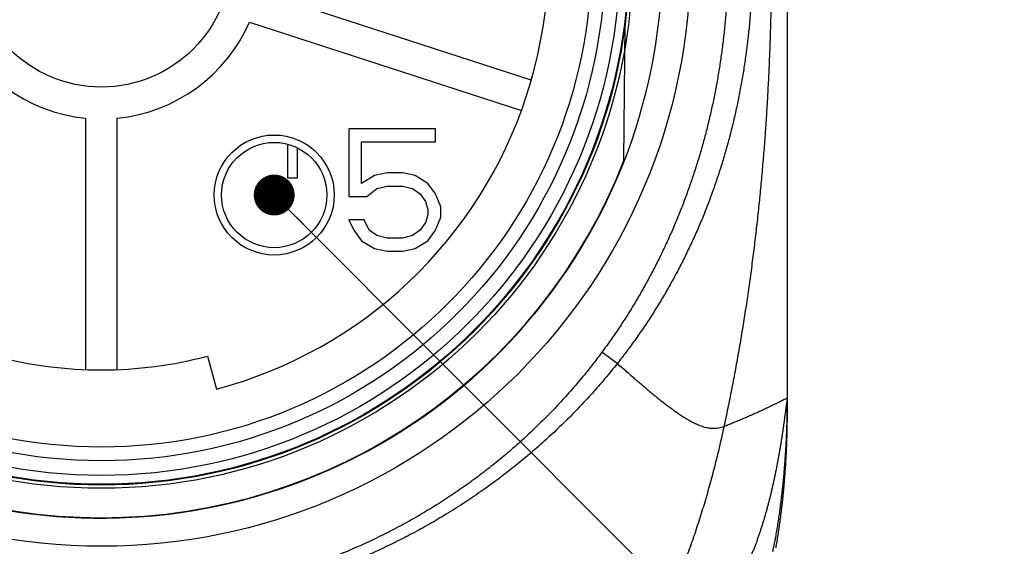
# Model space of a CAD drawing. Header units: millimetres. Extents: x 0 to 1071, y 0 to 742.
# Tile 12 of 127: x 325 to 359, y 205 to 223. Entities that reach past the tile are written whole.
import ezdxf

# ---------------------------------------------------------------- set-up
doc = ezdxf.new("R2010")
doc.units = ezdxf.units.MM
doc.header["$LTSCALE"] = 0.454724
for name, color, linetype in [('NoLayerName_001', 7, 'Continuous'), ('NoLayerName_004', 7, 'Continuous'), ('NoLayerName_006', 7, 'Continuous'), ('NoLayerName_007', 7, 'Continuous')]:
    doc.layers.add(name, color=color, linetype=linetype)
doc.styles.get("Standard").update_dxf_attribs({"font": 'txt', "bigfont": 'extfont2'})
doc.dimstyles.get("Standard").update_dxf_attribs({"dimtxt": 2.5, "dimasz": 2.5, "dimexe": 1, "dimexo": 1, "dimtad": 1, "dimdec": 3, "dimzin": 0, "dimdsep": 46, "dimtxsty": 'Standard', "dimcen": 2.5, "dimadec": 3, "dimazin": 0, "dimtfac": 0.75, "dimtdec": 3, "dimtmove": 0, "dimatfit": 3, "dimfxl": 1, "dimarcsym": 0})

msp = doc.modelspace()

# ---------------------------------------------------------------- linework, layer by layer
at = {"layer": 'NoLayerName_001', "color": 7, "linetype": 'Continuous', "lineweight": 25}
for p, q in [((342.2676, 220.8476), (332.864, 223.903)), ((332.5236, 222.8555), (341.9272, 219.8001)), ((345.4709, 218.0709), (345.512, 222.7844)), ((326.851, 219.5343), (326.851, 210.8411)), ((327.9524, 210.8411), (327.9524, 219.5343)), ((333.8406, 218.6326), (333.8406, 217.4738)), ((334.1794, 217.4738), (334.1794, 218.5057)), ((333.8406, 217.4738), (334.1794, 217.4738)), ((331.0764, 211.3042), (331.3817, 210.158)), ((351.1239, 209.4252), (351.1239, 209.8488)), ((351.124, 209.8471), (351.124, 209.8482))]:
    msp.add_line(p, q, dxfattribs=at)
at = {"layer": 'NoLayerName_001', "color": 8, "linetype": 'Continuous', "lineweight": 25}
for p, q in [((345.2389, 211.0421), (344.7088, 211.4349)), ((351.1202, 209.4252), (351.1239, 209.4252))]:
    msp.add_line(p, q, dxfattribs=at)
at = {"layer": 'NoLayerName_001', "color": 7, "linetype": 'Continuous', "lineweight": 25}
for radius in [20.3757, 18.372, 17.4189, 16.9444, 4.4903]:
    msp.add_circle((327.4017, 225.0988), radius, dxfattribs=at)
for centre, radius, start, end in [((327.4017, 225.0988), 15.4618, 284.91667, 39.08333), ((327.4017, 225.0988), 5.5917, 203.65193, 264.34807), ((327.4017, 225.0988), 5.5917, 275.65193, 336.34807), ((327.4017, 225.0988), 19.3879, 201.25332, 338.74668), ((327.4017, 225.0988), 14.2757, 255.08333, 284.91667), ((320.9264, 209.849), 30.1974, 359.19588, 359.99961), ((320.8654, 209.8497), 30.2585, 358.98103, 359.19616), ((320.8663, 209.8497), 30.2576, 359.02833, 359.19616)]:
    msp.add_arc(centre, radius, start, end, dxfattribs=at)
at = {"layer": 'NoLayerName_001', "color": 8, "linetype": 'Continuous', "lineweight": 25}
for points, knots in [([(349.0716, 225.0988), (349.07, 224.9368), (349.0691, 224.6129), (349.0536, 224.1271), (349.0297, 223.6415), (348.9958, 223.1564), (348.9523, 222.672), (348.8992, 222.1885), (348.8365, 221.7062), (348.7641, 221.2252), (348.6821, 220.7458), (348.5904, 220.2682), (348.489, 219.7926), (348.3779, 219.3193), (348.257, 218.8483), (348.1264, 218.38), (347.9859, 217.9145), (347.8356, 217.4521), (347.6754, 216.993), (347.5055, 216.5374), (347.3257, 216.0856), (347.1361, 215.6377), (346.9368, 215.194), (346.7276, 214.7549), (346.5087, 214.3204), (346.2801, 213.8909), (346.0419, 213.4666), (345.7942, 213.0478), (345.5371, 212.6348), (345.2705, 212.2282), (344.9957, 211.8271), (344.8037, 211.5661), (344.7088, 211.4349)], [0, 0, 0, 0, 0.4858425, 0.9718531, 1.4579998, 1.9442508, 2.4305742, 2.9169389, 3.4033143, 3.8896716, 4.3759931, 4.862274, 5.348514, 5.8347171, 6.3208921, 6.8070526, 7.2932174, 7.779405, 8.2656157, 8.7518478, 9.2381043, 9.7243927, 10.2107258, 10.6971215, 11.1836018, 11.6701502, 12.1567098, 12.643225, 13.129644, 13.6159195, 14.1020092, 14.5878762, 14.5878762, 14.5878762, 14.5878762]), ([(349.9161, 225.0988), (349.9144, 224.9312), (349.9135, 224.596), (349.8974, 224.0933), (349.8724, 223.5909), (349.8369, 223.089), (349.7913, 222.5878), (349.7356, 222.0876), (349.6697, 221.5886), (349.5936, 221.091), (349.5073, 220.5952), (349.4107, 220.1013), (349.3036, 219.6096), (349.1861, 219.1204), (349.0579, 218.6338), (348.9191, 218.1502), (348.7695, 217.6698), (348.6091, 217.1929), (348.4379, 216.7197), (348.2558, 216.2505), (348.0629, 215.7857), (347.8591, 215.3255), (347.6445, 214.8701), (347.4191, 214.42), (347.1829, 213.9754), (346.9359, 213.5366), (346.6785, 213.1038), (346.4107, 212.6774), (346.1329, 212.2576), (345.8448, 211.8449), (345.5483, 211.4385), (345.3412, 211.1748), (345.2389, 211.0421)], [0, 0, 0, 0, 0.5027162, 1.0056103, 1.5086478, 2.0117953, 2.5150208, 3.0182943, 3.5215881, 4.024877, 4.5281393, 5.0313604, 5.5345339, 6.0376621, 6.5407562, 7.0438369, 7.5469351, 8.0500804, 8.5532662, 9.0564808, 9.5597193, 10.0629838, 10.5662847, 11.0696403, 11.573076, 12.076583, 12.5801096, 13.0836, 13.5869969, 14.0902417, 14.5932759, 15.0960412, 15.0960412, 15.0960412, 15.0960412]), ([(327.1528, 202.8764), (326.9333, 202.8799), (326.4941, 202.8818), (325.8358, 202.9151), (325.1783, 202.9663), (324.5224, 203.0388), (323.8688, 203.1313), (323.2183, 203.244), (322.5716, 203.3768), (321.9294, 203.5295), (321.2924, 203.702), (320.6612, 203.8939), (320.0362, 204.1051), (319.4181, 204.3354), (318.8074, 204.5844), (318.2046, 204.8521), (317.6104, 205.1381), (317.0252, 205.4422), (316.4496, 205.7643), (315.8842, 206.1039), (315.3295, 206.4608), (314.786, 206.8348), (314.2543, 207.2255), (313.735, 207.6328), (313.2286, 208.0562), (312.7357, 208.4955), (312.2568, 208.95), (311.7925, 209.4193), (311.3431, 209.9026), (310.91, 210.4), (310.4911, 210.9089), (310.228, 211.2607), (310.0946, 211.4349)], [0, 0, 0, 0, 0.6584204, 1.3174054, 1.9768541, 2.6366557, 3.296692, 3.9568403, 4.6169756, 5.2769765, 5.9368019, 6.596485, 7.256057, 7.9155451, 8.5749742, 9.2343682, 9.8937519, 10.5531495, 11.2125743, 11.8720388, 12.5315584, 13.191154, 13.8508531, 14.5106918, 15.1707129, 15.8308813, 16.4910741, 17.1511626, 17.8110183, 18.4705164, 19.1295377, 19.787972, 19.787972, 19.787972, 19.787972]), ([(344.7088, 211.4349), (344.5753, 211.2607), (344.3122, 210.9089), (343.8933, 210.4), (343.4602, 209.9026), (343.0109, 209.4193), (342.5465, 208.95), (342.0676, 208.4955), (341.5747, 208.0562), (341.0683, 207.6328), (340.549, 207.2255), (340.0173, 206.8348), (339.4738, 206.4608), (338.9191, 206.1039), (338.3537, 205.7643), (337.7781, 205.4422), (337.1929, 205.1381), (336.5987, 204.8521), (335.9959, 204.5844), (335.3852, 204.3354), (334.7671, 204.1051), (334.1422, 203.8939), (333.5109, 203.702), (332.8739, 203.5295), (332.2317, 203.3768), (331.585, 203.244), (330.9345, 203.1313), (330.2809, 203.0388), (329.625, 202.9664), (328.9675, 202.9151), (328.3092, 202.8818), (327.87, 202.8799), (327.6506, 202.8764)], [0, 0, 0, 0, 0.6584343, 1.3174556, 1.9769537, 2.6368094, 3.2968978, 3.9570907, 4.6172591, 5.2772801, 5.9371188, 6.5968179, 7.2564135, 7.9159331, 8.5753975, 9.2348224, 9.89422, 10.5536038, 11.2129979, 11.872427, 12.5319152, 13.1914872, 13.8511702, 14.5109955, 15.1709964, 15.8311315, 16.4912797, 17.151316, 17.8111176, 18.4705663, 19.1295514, 19.7879718, 19.7879718, 19.7879718, 19.7879718]), ([(327.1527, 202.4463), (326.9285, 202.4538), (326.4798, 202.4641), (325.8077, 202.5079), (325.1366, 202.5685), (324.4672, 202.6489), (323.8002, 202.7484), (323.1362, 202.867), (322.476, 203.0047), (321.82, 203.1614), (321.169, 203.3371), (320.5235, 203.5316), (319.8839, 203.7446), (319.2509, 203.9761), (318.6249, 204.2259), (318.0065, 204.4937), (317.3962, 204.7794), (316.7944, 205.0828), (316.2018, 205.4037), (315.6188, 205.7419), (315.046, 206.097), (314.4836, 206.4688), (313.9324, 206.8571), (313.3927, 207.2616), (312.8652, 207.682), (312.3502, 208.118), (311.8486, 208.5693), (311.3609, 209.0354), (310.8876, 209.5157), (310.43, 210.0106), (309.9862, 210.5174), (309.7063, 210.8683), (309.5645, 211.0421)], [0, 0, 0, 0, 0.6729348, 1.3463699, 2.0202012, 2.6943248, 3.3686384, 4.0430435, 4.7174473, 5.3917661, 6.0659683, 6.7400667, 7.4140747, 8.0880049, 8.7618714, 9.4356902, 10.1094812, 10.7832684, 11.4570758, 12.1309269, 12.8048469, 13.4788639, 14.1530106, 14.827325, 15.5018483, 16.1765281, 16.851218, 17.5257777, 18.2000795, 18.8740118, 19.5474805, 20.2204127, 20.2204127, 20.2204127, 20.2204127]), ([(345.2389, 211.0421), (345.097, 210.8683), (344.8171, 210.5174), (344.3733, 210.0106), (343.9158, 209.5157), (343.4425, 209.0354), (342.9547, 208.5693), (342.4531, 208.118), (341.9382, 207.682), (341.4106, 207.2616), (340.8709, 206.8571), (340.3197, 206.4688), (339.7574, 206.097), (339.1845, 205.7419), (338.6015, 205.4037), (338.0089, 205.0828), (337.4072, 204.7794), (336.7968, 204.4937), (336.1784, 204.2259), (335.5524, 203.9761), (334.9194, 203.7446), (334.2798, 203.5316), (333.6343, 203.3371), (332.9833, 203.1614), (332.3274, 203.0047), (331.6671, 202.867), (331.0031, 202.7484), (330.3361, 202.6489), (329.6668, 202.5685), (328.9956, 202.5079), (328.3235, 202.4641), (327.8748, 202.4538), (327.6506, 202.4463)], [0, 0, 0, 0, 0.6729327, 1.3464021, 2.020335, 2.6946375, 3.3691977, 4.0438883, 4.7185687, 5.3930925, 6.0674076, 6.7415548, 7.4155724, 8.089493, 8.7633447, 9.4371527, 10.1109407, 10.7847324, 11.4585518, 12.1324189, 12.8063498, 13.4803584, 14.1544574, 14.8286601, 15.5029795, 16.1773838, 16.8517895, 17.5261036, 18.2002278, 18.8740598, 19.5474956, 20.2204309, 20.2204309, 20.2204309, 20.2204309]), ([(345.9084, 210.4593), (345.8636, 210.498), (345.7517, 210.5948), (345.5286, 210.7891), (345.3503, 210.9448), (345.2389, 211.0421)], [0, 0, 0, 0, 0.17752703, 0.4438146, 0.8876258, 0.8876258, 0.8876258, 0.8876258]), ([(348.9279, 208.8594), (348.8998, 208.8497), (348.8443, 208.8284), (348.7571, 208.8087), (348.6687, 208.7962), (348.5795, 208.7922), (348.4904, 208.796), (348.4019, 208.8069), (348.3144, 208.824), (348.2283, 208.8467), (348.1436, 208.8741), (348.0605, 208.9058), (347.9788, 208.941), (347.8985, 208.9791), (347.8193, 209.0196), (347.7413, 209.0621), (347.6643, 209.1064), (347.5883, 209.1522), (347.5131, 209.1995), (347.4387, 209.248), (347.365, 209.2975), (347.2919, 209.3479), (347.2194, 209.3991), (347.1475, 209.4512), (347.076, 209.5039), (347.0051, 209.5572), (346.9345, 209.6111), (346.8643, 209.6654), (346.7945, 209.7202), (346.725, 209.7754), (346.6557, 209.831), (346.5868, 209.8869), (346.5181, 209.9432), (346.4497, 209.9997), (346.3815, 210.0565), (346.3135, 210.1135), (346.2456, 210.1707), (346.1779, 210.2281), (346.1103, 210.2857), (346.0204, 210.3627), (345.9532, 210.4207), (345.9084, 210.4593)], [0, 0, 0, 0, 0.0889069, 0.1781098, 0.2674274, 0.3566171, 0.4456619, 0.5347328, 0.6238431, 0.7128597, 0.8017422, 0.8906193, 0.9795471, 1.0685044, 1.1574122, 1.2462486, 1.3350508, 1.423843, 1.512636, 1.6014282, 1.690211, 1.7789867, 1.8677619, 1.9565397, 2.0453207, 2.1341031, 2.2228828, 2.3116564, 2.4004258, 2.489193, 2.5779596, 2.6667261, 2.7554927, 2.844259, 2.9330241, 3.021788, 3.1105514, 3.1993147, 3.2880783, 3.3768422, 3.5543704, 3.5543704, 3.5543704, 3.5543704])]:
    msp.add_open_spline(points, degree=3, knots=knots, dxfattribs=at)
at = {"layer": 'NoLayerName_001', "color": 7, "linetype": 'Continuous', "lineweight": 25}
for points, knots in [([(351.0398, 209.1985), (351.0512, 209.2849), (351.0683, 209.4146), (351.087, 209.5588), (351.0966, 209.6308), (351.1054, 209.6956), (351.1135, 209.7532), (351.1203, 209.8036), (351.1229, 209.8253), (351.1235, 209.8398), (351.124, 209.8471)], [0, 0, 0, 0, 0.26163021, 0.39246305, 0.43606672, 0.47966057, 0.58866867, 0.61049876, 0.63231354, 0.65410687, 0.65410687, 0.65410687, 0.65410687]), ([(350.7295, 204.6661), (350.7421, 204.7395), (350.768, 204.887), (350.8037, 205.1098), (350.8379, 205.3352), (350.8702, 205.563), (350.9006, 205.7932), (350.9291, 206.0255), (350.9557, 206.2599), (350.9804, 206.4961), (351.0032, 206.7341), (351.024, 206.9736), (351.0429, 207.2147), (351.0599, 207.457), (351.0749, 207.7005), (351.0879, 207.945), (351.099, 208.1903), (351.108, 208.4364), (351.1151, 208.6831), (351.1201, 208.9302), (351.1234, 209.1776), (351.1235, 209.3426), (351.1239, 209.4252)], [0, 0, 0, 0, 0.2233748, 0.4491089, 0.6770985, 0.9072389, 1.1394209, 1.3735217, 1.6094159, 1.8469771, 2.0860787, 2.3265933, 2.5683933, 2.8113508, 3.0553373, 3.3002245, 3.5458836, 3.792186, 4.0390028, 4.2862052, 4.5336647, 4.7812525, 4.7812525, 4.7812525, 4.7812525]), ([(350.6251, 204.5409), (350.6395, 204.6135), (350.6691, 204.7595), (350.7103, 204.9806), (350.75, 205.2046), (350.7876, 205.4316), (350.8234, 205.6612), (350.8573, 205.8935), (350.8892, 206.1283), (350.9191, 206.3654), (350.947, 206.6047), (350.973, 206.8461), (350.9969, 207.0893), (351.0188, 207.3342), (351.0386, 207.5807), (351.0564, 207.8286), (351.0722, 208.0777), (351.0859, 208.3279), (351.0976, 208.5791), (351.107, 208.831), (351.1147, 209.0836), (351.1178, 209.2522), (351.1195, 209.3366)], [0, 0, 0, 0, 0.2221545, 0.4470571, 0.6745976, 0.9046651, 1.137148, 1.3719342, 1.6089102, 1.847949, 2.0889161, 2.3316763, 2.5760935, 2.8220312, 3.0693523, 3.3179194, 3.5675948, 3.8182405, 4.0697183, 4.3218899, 4.5746171, 4.8277614, 4.8277614, 4.8277614, 4.8277614]), ([(350.6259, 204.5448), (350.6402, 204.617), (350.6696, 204.7623), (350.7106, 204.9821), (350.75, 205.2048), (350.7874, 205.4304), (350.8231, 205.6587), (350.8567, 205.8896), (350.8885, 206.123), (350.9183, 206.3587), (350.9461, 206.5965), (350.9719, 206.8363), (350.9958, 207.078), (351.0177, 207.3214), (351.0375, 207.5664), (351.0554, 207.8128), (351.0712, 208.0604), (351.0849, 208.3091), (351.0967, 208.5587), (351.1063, 208.8091), (351.1141, 209.0601), (351.1173, 209.2277), (351.1191, 209.3116)], [0, 0, 0, 0, 0.2208988, 0.4445123, 0.6707323, 0.8994497, 1.1305549, 1.3639378, 1.5994869, 1.8370777, 2.0765783, 2.3178556, 2.560776, 2.8052053, 3.051009, 3.2980521, 3.5461991, 3.7953146, 4.0452628, 4.2959079, 4.5471138, 4.7987447, 4.7987447, 4.7987447, 4.7987447]), ([(350.8211, 207.7898), (350.8288, 207.8323), (350.8444, 207.9173), (350.8668, 208.0449), (350.8886, 208.1727), (350.9097, 208.3006), (350.9301, 208.4286), (350.9499, 208.5567), (350.9689, 208.6849), (350.9874, 208.8132), (351.0053, 208.9415), (351.0227, 209.07), (351.0341, 209.1556), (351.0398, 209.1985)], [0, 0, 0, 0, 0.1296136, 0.2592276, 0.3888422, 0.5184568, 0.648071, 0.7776842, 0.907296, 1.0369069, 1.166518, 1.2961294, 1.4257402, 1.4257402, 1.4257402, 1.4257402]), ([(349.1495, 203.0554), (349.1735, 203.0913), (349.2222, 203.1627), (349.292, 203.272), (349.3599, 203.3825), (349.4256, 203.4943), (349.4893, 203.6073), (349.5511, 203.7214), (349.6109, 203.8365), (349.6689, 203.9525), (349.7251, 204.0694), (349.7796, 204.187), (349.8324, 204.3055), (349.8835, 204.4246), (349.9331, 204.5444), (349.9811, 204.6648), (350.0277, 204.7858), (350.0729, 204.9073), (350.1167, 205.0293), (350.1591, 205.1518), (350.2004, 205.2747), (350.2404, 205.398), (350.2793, 205.5217), (350.3171, 205.6457), (350.3538, 205.7701), (350.3894, 205.8947), (350.4241, 206.0196), (350.4577, 206.1448), (350.4904, 206.2702), (350.5222, 206.3959), (350.5531, 206.5217), (350.5832, 206.6478), (350.6125, 206.7741), (350.6409, 206.9006), (350.6687, 207.0272), (350.6958, 207.1539), (350.7222, 207.2808), (350.7479, 207.4079), (350.773, 207.535), (350.7975, 207.6623), (350.8132, 207.7473), (350.8211, 207.7898)], [0, 0, 0, 0, 0.12962, 0.2592699, 0.3889515, 0.5186599, 0.6483843, 0.7781081, 0.9078105, 1.0374882, 1.1671512, 1.2968069, 1.4264595, 1.5561102, 1.6857573, 1.8153976, 1.9450339, 2.0746709, 2.2043113, 2.3339553, 2.4636015, 2.5932463, 2.722885, 2.8525174, 2.9821461, 3.1117729, 3.2413988, 3.371024, 3.5006476, 3.6302682, 3.7598863, 3.8895039, 4.0191221, 4.1487415, 4.2783618, 4.4079821, 4.5376008, 4.6672177, 4.796833, 4.9264472, 5.0560608, 5.0560608, 5.0560608, 5.0560608])]:
    msp.add_open_spline(points, degree=3, knots=knots, dxfattribs=at)
at = {"layer": 'NoLayerName_004', "color": 7, "linetype": 'Continuous', "lineweight": 25}
for p, q in [((338.9592, 219.1682), (335.9586, 219.1682)), ((335.9586, 219.1682), (335.9586, 216.8248)), ((338.9592, 218.7176), (338.9592, 219.1682)), ((336.3999, 218.7176), (338.9592, 218.7176)), ((336.3999, 217.2755), (336.3999, 218.7176)), ((337.2824, 217.636), (336.8411, 217.5459)), ((337.8119, 217.636), (337.2824, 217.636)), ((338.2532, 217.5459), (337.8119, 217.636)), ((336.8411, 217.5459), (336.3999, 217.2755)), ((338.6944, 217.2755), (338.2532, 217.5459)), ((338.9592, 216.915), (338.6944, 217.2755)), ((336.5764, 216.8248), (336.9294, 217.0952)), ((336.9294, 217.0952), (337.2824, 217.1854)), ((337.2824, 217.1854), (337.8119, 217.1854)), ((337.8119, 217.1854), (338.1649, 217.0952)), ((338.1649, 217.0952), (338.4297, 216.915)), ((338.4297, 216.915), (338.6062, 216.6446)), ((339.1357, 216.4643), (338.9592, 216.915)), ((335.9586, 216.8248), (336.5764, 216.8248)), ((338.6062, 216.6446), (338.6944, 216.3742)), ((338.6944, 216.3742), (338.6944, 216.1939)), ((339.1357, 216.1038), (339.1357, 216.4643)), ((336.4881, 216.0137), (335.9586, 216.0137)), ((335.9586, 216.0137), (336.1351, 215.6531)), ((336.6646, 215.6531), (336.4881, 216.0137)), ((338.6062, 215.9235), (338.4297, 215.6531)), ((338.6944, 216.1939), (338.6062, 215.9235)), ((338.9592, 215.6531), (339.1357, 216.1038)), ((336.1351, 215.6531), (336.3999, 215.2926)), ((336.9294, 215.4729), (336.6646, 215.6531)), ((338.4297, 215.6531), (338.1649, 215.4729)), ((338.6944, 215.2926), (338.9592, 215.6531)), ((336.3999, 215.2926), (336.8411, 215.0222)), ((337.2824, 215.3828), (336.9294, 215.4729)), ((337.8119, 215.3828), (337.2824, 215.3828)), ((338.1649, 215.4729), (337.8119, 215.3828)), ((338.2532, 215.0222), (338.6944, 215.2926)), ((336.8411, 215.0222), (337.2824, 214.9321)), ((337.2824, 214.9321), (337.8119, 214.9321)), ((337.8119, 214.9321), (338.2532, 215.0222))]:
    msp.add_line(p, q, dxfattribs=at)
at = {"layer": 'NoLayerName_006', "color": 7, "linetype": 'Continuous', "lineweight": 25}
for radius in [2.0757, 1.8215]:
    msp.add_circle((333.3775, 216.8738), radius, dxfattribs=at)
at = {"layer": 'NoLayerName_007', "color": 7, "linetype": 'Continuous', "lineweight": 25}
for p, q in [((351.1239, 209.8488), (351.1239, 245.4321)), ((351.1241, 209.8504), (351.124, 209.8485))]:
    msp.add_line(p, q, dxfattribs=at)
for radius in [18.2576, 18.2322, 17.9239]:
    msp.add_circle((327.4017, 225.0988), radius, dxfattribs=at)
msp.add_arc((327.4017, 225.0988), 19.4014, 158.51863, 131.22778, dxfattribs=at)
at = {"layer": 'NoLayerName_007', "color": 8, "linetype": 'Continuous', "lineweight": 25}
for points, knots in [([(350.5714, 225.0988), (350.5703, 224.8808), (350.5691, 224.4448), (350.5607, 223.7909), (350.548, 223.1371), (350.5305, 222.4833), (350.5081, 221.8297), (350.4809, 221.1763), (350.4487, 220.5231), (350.4114, 219.8703), (350.3691, 219.2177), (350.3215, 218.5655), (350.2686, 217.9136), (350.2103, 217.2622), (350.1465, 216.6112), (350.0771, 215.9607), (350.002, 215.3107), (349.9213, 214.6613), (349.8348, 214.0127), (349.7424, 213.3649), (349.6442, 212.7179), (349.5401, 212.0719), (349.4301, 211.427), (349.314, 210.7831), (349.1916, 210.1405), (349.0639, 209.4991), (348.9727, 209.0727), (348.9279, 208.8594)], [0, 0, 0, 0, 0.6539271, 1.307888, 1.9618685, 2.6158558, 3.2698384, 3.9238062, 4.5777511, 5.2316768, 5.8855994, 6.5395373, 7.1935114, 7.8475449, 8.5016634, 9.1558797, 9.8101725, 10.4645163, 11.1188876, 11.7732645, 12.4276267, 13.081956, 13.7362357, 14.3904512, 15.0445899, 15.6986409, 16.3525955, 16.3525955, 16.3525955, 16.3525955]), ([(351.124, 209.8487), (351.0999, 209.837), (351.0517, 209.8138), (350.956, 209.7658), (350.8602, 209.7178), (350.7644, 209.6699), (350.6925, 209.6343), (350.6204, 209.5988), (350.5482, 209.5637), (350.4758, 209.5289), (350.4032, 209.4945), (350.3305, 209.4604), (350.2576, 209.4266), (350.1846, 209.3931), (350.1115, 209.3599), (350.0382, 209.327), (349.9648, 209.2943), (349.8913, 209.2619), (349.8177, 209.2298), (349.744, 209.1978), (349.6702, 209.1661), (349.5963, 209.1346), (349.5223, 209.1033), (349.4483, 209.0722), (349.3741, 209.0413), (349.2999, 209.0106), (349.2256, 208.98), (349.1513, 208.9496), (349.0769, 208.9194), (349.0024, 208.8893), (348.9527, 208.8694), (348.9279, 208.8594)], [0, 0, 0, 0, 0.0803166, 0.1606381, 0.3212809, 0.4015998, 0.4819167, 0.5622324, 0.6425483, 0.7228655, 0.8031845, 0.8835055, 0.9638284, 1.044153, 1.1244789, 1.2048055, 1.285132, 1.3654577, 1.4457819, 1.526105, 1.6064275, 1.6867497, 1.7670716, 1.8473935, 1.9277153, 2.0080371, 2.0883588, 2.1686801, 2.2490009, 2.3293208, 2.4096396, 2.4096396, 2.4096396, 2.4096396]), ([(348.9279, 208.8594), (348.9045, 208.753), (348.8584, 208.5401), (348.7853, 208.2217), (348.7097, 207.9038), (348.6312, 207.5866), (348.5498, 207.2701), (348.4653, 206.9545), (348.3777, 206.6396), (348.2871, 206.3257), (348.1932, 206.0126), (348.096, 205.7006), (347.9954, 205.3897), (347.8914, 205.0799), (347.7837, 204.7714), (347.6725, 204.4641), (347.5574, 204.1582), (347.4386, 203.8538), (347.3158, 203.5509), (347.1889, 203.2497), (347.0577, 202.9503), (346.9221, 202.6529), (346.7819, 202.3577), (346.637, 202.0647), (346.4872, 201.7742), (346.3324, 201.4862), (346.1724, 201.2011), (346.0071, 200.9191), (345.8362, 200.6403), (345.6597, 200.3651), (345.4774, 200.0936), (345.2892, 199.8262), (345.0948, 199.5631), (344.894, 199.3049), (344.6867, 199.0519), (344.4726, 198.8046), (344.2515, 198.5634), (344.0234, 198.3288), (343.7877, 198.1015), (343.5456, 197.881), (343.3768, 197.7424), (343.2934, 197.6721)], [0, 0, 0, 0, 0.3267034, 0.6534357, 0.9801875, 1.3069516, 1.6337228, 1.9604981, 2.2872766, 2.6140598, 2.9408477, 3.2676346, 3.5944165, 3.9211928, 4.2479667, 4.5747449, 4.9015383, 5.2283589, 5.5551986, 5.8820399, 6.2088732, 6.5356972, 6.8625195, 7.1893567, 7.5162329, 7.8431435, 8.1700621, 8.4969743, 8.8238803, 9.1507949, 9.4777486, 9.8047773, 10.131849, 10.4589166, 10.7859641, 11.1130081, 11.4401008, 11.7673302, 12.0947202, 12.4221546, 12.7495551, 12.7495551, 12.7495551, 12.7495551])]:
    msp.add_open_spline(points, degree=3, knots=knots, dxfattribs=at)

# ---------------------------------------------------------------- leaders
at = {"layer": 'NoLayerName_001', "color": 3, "linetype": 'Continuous', "lineweight": 13, "annotation_type": 0, "has_hookline": 1, "hookline_direction": 0, "text_width": 1.8857}
msp.add_leader([(333.3775, 216.8738), (354.699, 195.5053), (356.1132, 195.5053)], dimstyle='Standard', override={"dimtxt": 4.949795, "dimasz": 1.414227, "dimldrblk": 'DOT'}, dxfattribs=at)

doc.saveas('drawing.dxf')
